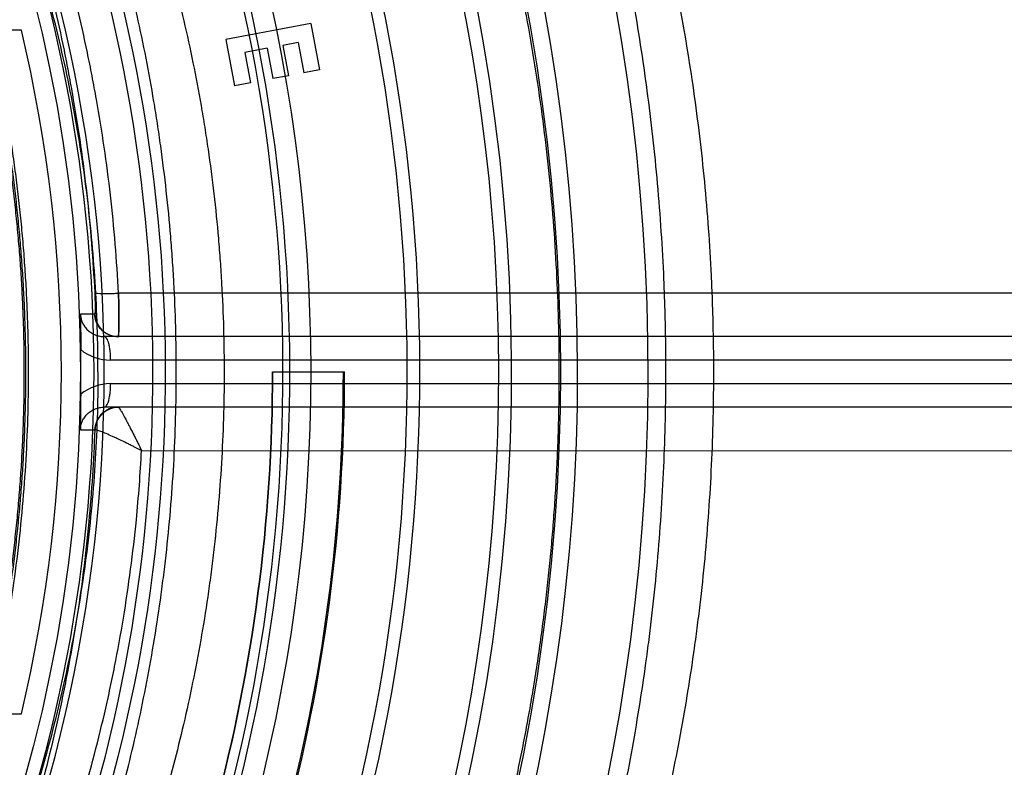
# Model space of a CAD drawing. Header units: millimetres. Extents: x 0 to 297, y 0 to 210.
# Tile 54 of 256: x 146.268 to 146.561, y 90.953 to 91.175. Entities that reach past the tile are written whole.
import ezdxf

# ---------------------------------------------------------------- set-up
doc = ezdxf.new("R2010")
doc.units = ezdxf.units.MM
doc.header["$LTSCALE"] = 16.335
doc.layers.get('0').update_dxf_attribs({"linetype": 'CONTINUOUS'})
doc.layers.add('01_GLOBAL', color=7, linetype='CONTINUOUS')
doc.layers.add('INTFCLR_144815', color=7, linetype='CONTINUOUS')

msp = doc.modelspace()

# ---------------------------------------------------------------- linework, layer by layer
at = {"color": 7, "linetype": 'Continuous'}
msp.add_circle((146.8548034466, 92.13446435), 2.66, dxfattribs=at)
at = {"color": 9, "linetype": 'Continuous'}
msp.add_arc((146.8548034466, 92.13446435), 2.6259090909, 182.9674534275, 267.0325465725, dxfattribs=at)
at = {"layer": '01_GLOBAL', "color": 7, "linetype": 'Continuous'}
msp.add_circle((146.8548034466, 92.13446435), 2.695, dxfattribs=at)
at = {"layer": 'INTFCLR_144815', "color": 6, "linetype": 'Continuous'}
for p, q in [((146.2687005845, 91.17205435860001), (146.2442720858, 91.17205435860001)), ((146.3549255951, 91.1740258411), (146.3296145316, 91.1692420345)), ((146.3549255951, 91.1740258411), (146.3575382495, 91.1602094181)), ((146.3296145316, 91.1692420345), (146.332227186, 91.1554256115)), ((146.3419090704, 91.16661379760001), (146.3352501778, 91.16535162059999)), ((146.3419090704, 91.16661379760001), (146.3436179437, 91.15758118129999)), ((146.3511130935, 91.1683538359), (146.3465370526, 91.16748641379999)), ((146.3465370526, 91.16748641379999), (146.348245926, 91.1584537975)), ((146.3511130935, 91.1683538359), (146.3528219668, 91.1593212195)), ((146.3352501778, 91.16535162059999), (146.3369590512, 91.1563190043)), ((146.3575382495, 91.1602094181), (146.3528219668, 91.1593212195)), ((146.348245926, 91.1584537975), (146.3436179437, 91.15758118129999)), ((146.3369590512, 91.1563190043), (146.332227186, 91.1554256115)), ((146.2862552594, 91.0874989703), (146.2863621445, 91.0769027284)), ((146.3435080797, 91.0702686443), (146.3649694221, 91.0702686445)), ((146.2442720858, 90.96848293), (146.2687005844, 90.96848293))]:
    msp.add_line(p, q, dxfattribs=at)
at = {"layer": 'INTFCLR_144815', "color": 9, "linetype": 'Continuous'}
for p, q in [((146.7636077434, 91.09373643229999), (146.2976333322, 91.09371052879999)), ((146.2905694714, 91.08750150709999), (146.2862552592, 91.0874989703)), ((146.6949434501, 91.08076864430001), (146.2934007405, 91.08076864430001)), ((146.6968251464, 91.0737686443), (146.2952824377, 91.0737686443)), ((146.2952824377, 91.0667686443), (146.6968251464, 91.0667686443)), ((146.6949434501, 91.05976864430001), (146.2934007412, 91.05976864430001)), ((146.2862552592, 91.0530383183), (146.2905583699, 91.05303578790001)), ((146.290595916, 91.05305296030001), (146.2905583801, 91.0530357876)), ((146.3044934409, 91.0468262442), (146.7636077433, 91.04680072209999))]:
    msp.add_line(p, q, dxfattribs=at)
at = {"layer": 'INTFCLR_144815', "color": 6, "linetype": 'Continuous'}
msp.add_circle((145.8396077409, 91.0702686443), 0.4466793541, dxfattribs=at)
for centre, radius, start, end in [((145.8396077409, 91.0702686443), 0.6157754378, 313.9937911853, 154.5150993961), ((145.8396077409, 91.0702686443), 0.5947754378, 312.9543589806, 154.5144414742), ((145.8396077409, 91.0702686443), 0.5751005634, 282.2440355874, 71.2863570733), ((145.8396077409, 91.0702686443), 0.4537777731, 308.490992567, 51.50900743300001), ((145.8396077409, 91.0702686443), 0.5477895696, 339.5878226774, 23.4121773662), ((145.8396077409, 91.0702686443), 0.4682794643, 339.6819480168, 23.3180519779), ((145.8396077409, 91.0702686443), 0.5039003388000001, 329.9999999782, 359.9999999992), ((145.8396077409, 91.0702686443), 0.504, 329.9999999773, 360), ((145.8396077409, 91.0702686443), 0.525, 330.0000000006, 360), ((145.8396077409, 91.0702686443), 0.5253616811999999, 330.0000000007, 360), ((147.2754920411, 91.0482622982), 0.9892489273, 179.1096267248, 179.7233790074)]:
    msp.add_arc(centre, radius, start, end, dxfattribs=at)
at = {"layer": 'INTFCLR_144815', "color": 9, "linetype": 'Continuous'}
for centre, radius, start, end in [((145.8396077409, 91.0702686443), 0.5712784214, 292.4997540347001, 54.0964566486), ((145.8396102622, 91.0702698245), 0.5153523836, 292.4997540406, 54.09645665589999), ((145.8396077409, 91.0702686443), 0.5897747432, 323.9261481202, 36.0738518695), ((145.8396077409, 91.0702686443), 0.450734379, 313.8592910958, 46.1407088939), ((145.8396077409, 91.0702686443), 0.5440250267, 339.7244769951, 23.2755230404), ((145.8396077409, 91.0702686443), 0.5069960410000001, 339.8359043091, 23.1640956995), ((145.8396077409, 91.0702686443), 0.509072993, 339.8324937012, 23.1675062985), ((145.8396077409, 91.0702686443), 0.4720440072, 339.8280604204, 23.1719395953), ((145.8396077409, 91.0702686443), 0.441, 346.6554352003, 13.34456481), ((146.2952737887, 91.08800920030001), 0.0142401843, 231.2593177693, 270.0347985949), ((146.2952755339, 91.0525239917), 0.0142445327, 89.97223100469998, 128.7381525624), ((146.2975511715, 91.05277111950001), 0.006997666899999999, 90.01775543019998, 177.8324649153)]:
    msp.add_arc(centre, radius, start, end, dxfattribs=at)
at = {"layer": 'INTFCLR_144815', "color": 7, "linetype": 'Continuous'}
msp.add_arc((146.2975622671, 91.0877661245), 0.0069976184, 182.1671203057, 269.9823006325, dxfattribs=at)
at = {"layer": 'INTFCLR_144815', "color": 6, "linetype": 'Continuous'}
msp.add_ellipse((145.8439202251, 91.0702686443), major_axis=(0.4424916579, 0), ratio=0.9999525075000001, start_param=-0.0149938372, end_param=0.0149938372, dxfattribs=at)
at = {"layer": 'INTFCLR_144815', "color": 9, "linetype": 'Continuous'}
for points, knots in [([(146.4607052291, 91.07026862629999), (146.4607052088, 91.07520592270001), (146.4606190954, 91.0825577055), (146.460334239, 91.0923234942), (146.4597509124, 91.1066745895), (146.4582859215, 91.1278804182), (146.4551190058, 91.1556304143), (146.4515380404, 91.1782209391), (146.4485675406, 91.1937246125), (146.4467560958, 91.2024313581), (146.4439905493, 91.21506132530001), (146.4395103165, 91.2333016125), (146.4328187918, 91.25658165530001), (146.4267845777, 91.2749917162), (146.4223799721, 91.2873221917), (146.4198693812, 91.2940792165), (146.4162447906, 91.3035943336), (146.4108548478, 91.3169586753), (146.4036290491, 91.3334845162), (146.3982713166, 91.3449364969), (146.3948558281, 91.3519762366), (146.392789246, 91.3561809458), (146.3895221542, 91.362712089), (146.3853490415, 91.3708107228), (146.381155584, 91.3787487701), (146.3787533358, 91.3832671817), (146.3777835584, 91.38514199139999)], [0, 0, 0, 0, 0.0450043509, 0.067009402, 0.08905324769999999, 0.175923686, 0.2606895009, 0.3435638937, 0.3843409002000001, 0.4045696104, 0.4246252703, 0.5021919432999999, 0.5757221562, 0.6453695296, 0.6787460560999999, 0.6950673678, 0.7110742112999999, 0.7715572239, 0.8263963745, 0.8754614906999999, 0.8867912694, 0.8977184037, 0.9181670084, 0.953356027, 0.9807598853, 1, 1, 1, 1]), ([(146.1822340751, 91.38068519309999), (146.1820565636, 91.38053461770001), (146.1821747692, 91.3796404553), (146.1827953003, 91.3783824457), (146.183968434, 91.37628152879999), (146.1865823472, 91.3722458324), (146.1894210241, 91.3681422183), (146.1922072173, 91.3641426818), (146.1945013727, 91.36085330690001), (146.1990485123, 91.3543139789), (146.206169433, 91.34385795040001), (146.2127220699, 91.3337289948), (146.2173407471, 91.3262874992), (146.2206397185, 91.3208726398), (146.2265984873, 91.31079814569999), (146.2351099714, 91.29542275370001), (146.2432717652, 91.2790940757), (146.2488351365, 91.266943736), (146.2520181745, 91.2596478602), (146.2568238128, 91.2482532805), (146.2636642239, 91.2304823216), (146.2717386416, 91.20569587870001), (146.2774987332, 91.1840208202), (146.2809660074, 91.1682766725), (146.2827946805, 91.1590003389), (146.2853720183, 91.1448106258), (146.2884679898, 91.1231381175), (146.2900373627, 91.10369823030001), (146.2905249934, 91.09387386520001)], [0, 0, 0, 0, 0.0022439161, 0.0070120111, 0.0145616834, 0.0248857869, 0.0536624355, 0.0624935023, 0.07189207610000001, 0.0923184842, 0.1392770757, 0.19383471, 0.2085944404, 0.2237059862, 0.2549574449, 0.3214227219, 0.3930725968, 0.4308712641, 0.4502345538, 0.469804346, 0.5500822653, 0.6337070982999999, 0.7209882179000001, 0.7661541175, 0.7890968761, 0.8121288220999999, 0.9051772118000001, 1, 1, 1, 1]), ([(146.2976333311, 91.09371052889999), (146.2971365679, 91.1034676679), (146.2955420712, 91.12277618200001), (146.2923972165, 91.1442966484), (146.2897750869, 91.1583844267), (146.2879192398, 91.1675969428), (146.2843922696, 91.18323318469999), (146.2785389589, 91.2047593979), (146.2703267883, 91.2293671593), (146.2633813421, 91.247006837), (146.258496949, 91.2583143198), (146.2552625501, 91.2655576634), (146.2496069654, 91.27762178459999), (146.2413103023, 91.2938309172), (146.2326607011, 91.30908567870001), (146.2266069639, 91.31908054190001), (146.223252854, 91.3244519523), (146.2185584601, 91.3318377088), (146.2118942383, 91.3418851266), (146.2046597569, 91.3522559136), (146.2000368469, 91.35873906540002), (146.1977037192, 91.3620002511), (146.1948700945, 91.3659647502), (146.1919833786, 91.3700318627), (146.1893208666, 91.37402831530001), (146.1881256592, 91.3761103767), (146.1874895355, 91.3773473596), (146.1873643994, 91.3782382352), (146.1875406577, 91.378385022)], [0, 0, 0, 0, 0.0945441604, 0.1873460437, 0.2103231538, 0.2332131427, 0.2782846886, 0.3654193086, 0.4489587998, 0.529211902, 0.5487834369, 0.5681546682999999, 0.6059759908, 0.6777110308, 0.7443035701, 0.7756315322, 0.7907861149, 0.80558492, 0.8603198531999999, 0.9074428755, 0.9279435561, 0.9373780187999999, 0.9462430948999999, 0.9751197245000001, 0.985468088, 0.9930239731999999, 0.9977802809, 1, 1, 1, 1]), ([(146.3901111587, 90.76216094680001), (146.391113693, 90.7639973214), (146.3935825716, 90.76844928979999), (146.3969386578, 90.7744997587), (146.3997104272, 90.7796188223), (146.4015425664, 90.7830204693), (146.4046512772, 90.78889392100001), (146.4096784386, 90.7986118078), (146.4166394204, 90.81284574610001), (146.4226449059, 90.8259896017), (146.4269264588, 90.8359310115), (146.4294573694, 90.8419988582), (146.4333886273, 90.85165433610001), (146.439212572, 90.86686688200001), (146.4465271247, 90.88824105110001), (146.4515805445, 90.90509808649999), (146.4547800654, 90.9168278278), (146.4568981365, 90.924951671), (146.4604703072, 90.93951488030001), (146.4649683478, 90.9609222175), (146.4682184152, 90.9805889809), (146.4700317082, 90.9940321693), (146.4711749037, 91.0031983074), (146.4728833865, 91.0193595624), (146.4745240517, 91.04261121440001), (146.4750633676, 91.0659875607), (146.4748569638, 91.0824206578), (146.4745698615, 91.0918559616), (146.4739726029, 91.10590382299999), (146.4724747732, 91.12666343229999), (146.4692328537, 91.1538255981), (146.4655720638, 91.175934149), (146.4625271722, 91.19110254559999), (146.4606783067, 91.1996237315), (146.4578466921, 91.2119872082), (146.4532698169, 91.2298455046), (146.4464163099, 91.25262421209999), (146.4402472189, 91.27063511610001), (146.4357427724, 91.2826953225), (146.4331755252, 91.28930593), (146.4294657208, 91.2986182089), (146.4239498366, 91.31169699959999), (146.4165590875, 91.3278627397), (146.4110766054, 91.33905923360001), (146.4075865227, 91.3459443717), (146.4054709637, 91.3500565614), (146.4021288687, 91.356446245), (146.3978516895, 91.36436272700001), (146.3935762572, 91.3721322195), (146.3910904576, 91.3765351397), (146.3901111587, 91.3783763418)], [0, 0, 0, 0, 0.0097071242, 0.0236189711, 0.0321010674, 0.0367157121, 0.0415449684, 0.0629333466, 0.0874759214, 0.1150523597, 0.1299704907, 0.1376946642, 0.1455554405, 0.1783391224, 0.2132541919, 0.2503476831, 0.259964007, 0.2696637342, 0.289298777, 0.3295304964, 0.3711217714, 0.3817476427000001, 0.3924663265, 0.413977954, 0.4571413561, 0.5005724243, 0.5224212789, 0.5333848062, 0.5443680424, 0.5876565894, 0.6299111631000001, 0.6712436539, 0.6915902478, 0.7016863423, 0.7116980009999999, 0.7504371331, 0.7871917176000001, 0.8220359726, 0.8387456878, 0.84691964, 0.8549381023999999, 0.8852533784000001, 0.9127639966, 0.93739805, 0.9430884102, 0.9485782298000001, 0.9588538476, 0.9765441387, 0.9903243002, 1, 1, 1, 1]), ([(146.2213747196, 91.3697617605), (146.2228639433, 91.3678099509), (146.224886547, 91.3651655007), (146.2274551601, 91.3617740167), (146.2297308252, 91.3587510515), (146.2341366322, 91.3528302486), (146.2408916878, 91.34346705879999), (146.2494858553, 91.3308906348), (146.2569239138, 91.3192547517), (146.2622409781, 91.31044289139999), (146.2653801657, 91.3050732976), (146.2702521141, 91.2965534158), (146.2775017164, 91.2831046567), (146.2867246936, 91.2641136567), (146.2932109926, 91.24905769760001), (146.2973738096, 91.23854941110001), (146.3001622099, 91.23125017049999), (146.3048954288, 91.2181283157), (146.3110525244, 91.1987669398), (146.3173574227, 91.174612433), (146.3211666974, 91.1558938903), (146.3233109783, 91.1430791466), (146.3246460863, 91.1343341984), (146.3260875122, 91.12330068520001), (146.3272124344, 91.1121904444), (146.3279204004, 91.1032494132), (146.3287845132, 91.08984742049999), (146.3293461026, 91.0697656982), (146.3285394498, 91.04304726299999), (146.3267779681, 91.02310869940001), (146.3251270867, 91.00988940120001), (146.323909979, 91.0011679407), (146.3215031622, 90.98625685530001), (146.3172609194, 90.96552318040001), (146.3109735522, 90.9415039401), (146.3048291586, 90.922214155), (146.3004306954, 90.91003494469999), (146.2983461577, 90.9045333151), (146.2969544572, 90.90092763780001), (146.2931561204, 90.89134884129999), (146.2866802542, 90.8763283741), (146.2774761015, 90.8573842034), (146.2694993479, 90.84258859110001), (146.263827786, 90.83277907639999), (146.2606417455, 90.8274440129), (146.2560993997, 90.81999267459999), (146.2494850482, 90.8096451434), (146.2408832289, 90.7970580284), (146.2341232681, 90.78768873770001), (146.2297158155, 90.7817661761), (146.2274419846, 90.77874583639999), (146.2248787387, 90.7753615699), (146.2228609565, 90.7727234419), (146.2213748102, 90.77077565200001)], [0, 0, 0, 0, 0.0113523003, 0.0153945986, 0.0196724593, 0.0288485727, 0.04952051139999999, 0.0730548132, 0.0992747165, 0.1133659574, 0.1206417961, 0.1280352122, 0.1587481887, 0.1912667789, 0.2256293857, 0.2345212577, 0.2435306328, 0.2617592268, 0.2990180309, 0.3374305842, 0.3771409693, 0.3872950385, 0.3975091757, 0.4180450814, 0.4387403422, 0.4491382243, 0.4595166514, 0.5008391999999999, 0.5419727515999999, 0.5830556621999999, 0.5933356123, 0.6035730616, 0.6237732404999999, 0.6631691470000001, 0.7013781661, 0.7385292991, 0.7567366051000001, 0.761249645, 0.7657337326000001, 0.7746080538, 0.8088969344, 0.8413373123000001, 0.8719692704, 0.886598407, 0.893729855, 0.9007025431, 0.926950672, 0.9505051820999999, 0.9711896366, 0.9803691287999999, 0.9846421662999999, 0.9886711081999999, 1, 1, 1, 1]), ([(146.3148448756, 91.07026869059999), (146.314844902, 91.0791566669), (146.3145399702, 91.0903263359), (146.3137125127, 91.1037491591), (146.3130254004, 91.11282534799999), (146.3119336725, 91.12410332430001), (146.3105345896, 91.13530514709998), (146.309238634, 91.14418387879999), (146.3071580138, 91.1571899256), (146.3034626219, 91.17618667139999), (146.2973440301, 91.2007104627), (146.2913669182, 91.2203757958), (146.2867706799, 91.2337075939), (146.2840637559, 91.2411216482), (146.2800252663, 91.2517884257), (146.273733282, 91.267072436), (146.2647815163, 91.28636455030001), (146.2577415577, 91.3000354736), (146.2530103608, 91.3086968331), (146.2499640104, 91.31415202), (146.2448057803, 91.323102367), (146.2375886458, 91.3349254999), (146.2292471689, 91.34771155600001), (146.2229711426, 91.35682666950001), (146.2195231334, 91.3616949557), (146.2186583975, 91.3629084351)], [0, 0, 0, 0, 0.08514645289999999, 0.1069705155, 0.1288336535, 0.1723417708, 0.2155033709, 0.2369658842, 0.2582983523, 0.3416830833, 0.4222645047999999, 0.5003369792, 0.5384972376, 0.5573483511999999, 0.5759473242, 0.6477620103, 0.7156277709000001, 0.779635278, 0.7950300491, 0.8101748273, 0.8394913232, 0.8939896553, 0.9428494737, 0.9857252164, 1, 1, 1, 1]), ([(146.2905249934, 91.09387386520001), (146.2905657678, 91.0937954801), (146.2909241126, 91.0937425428), (146.2915220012, 91.09364927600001), (146.2925742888, 91.0936130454), (146.2937884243, 91.0935970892), (146.2950975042, 91.0936147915), (146.2963633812, 91.0936519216), (146.2972136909, 91.0936892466), (146.2976333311, 91.09371052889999)], [0, 0, 0, 0, 0.0371190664, 0.1279737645, 0.2747178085, 0.4676556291, 0.6425202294, 0.8234791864, 1, 1, 1, 1]), ([(146.2862552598, 91.0874989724), (146.2863078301, 91.0861646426), (146.2869478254, 91.0843422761), (146.2884445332, 91.082664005), (146.2895292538, 91.0818324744), (146.2907444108, 91.0812244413), (146.2920493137, 91.0808521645), (146.2929506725, 91.0807686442), (146.2934007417, 91.08076864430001)], [0, 0, 0, 0, 0.3717577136, 0.4986032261, 0.6242970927, 0.7496856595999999, 0.8747034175, 1, 1, 1, 1]), ([(146.2952824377, 91.0737686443), (146.2952824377, 91.0746286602), (146.2952190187, 91.07591286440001), (146.2950010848, 91.0775612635), (146.2946982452, 91.07890236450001), (146.2943725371, 91.08004662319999), (146.2936838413, 91.0807686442), (146.2934007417, 91.08076864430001)], [0, 0, 0, 0, 0.3428563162, 0.5110793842, 0.663322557, 0.8871387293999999, 1, 1, 1, 1]), ([(146.2186581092, 90.77762845), (146.2195181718, 90.7788353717), (146.2229631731, 90.7836992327), (146.2292389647, 90.79281333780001), (146.2375878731, 90.805610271), (146.2440046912, 90.8161225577), (146.2484113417, 90.8236911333), (146.2515041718, 90.8291132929), (146.2570118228, 90.8390859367), (146.2647566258, 90.854123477), (146.2736901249, 90.87336803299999), (146.2799719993, 90.8886160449), (146.2836565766, 90.89833848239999), (146.2850072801, 90.90199998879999), (146.287031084, 90.907588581), (146.2913025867, 90.9199636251), (146.2972673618, 90.93955622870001), (146.3033689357, 90.9639426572), (146.307484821, 90.98498686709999), (146.3098201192, 91.000120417), (146.3110013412, 91.00897374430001), (146.3126039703, 91.0223964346), (146.314328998, 91.04282073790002), (146.3148448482, 91.061054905), (146.3148448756, 91.07026869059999)], [0, 0, 0, 0, 0.0141977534, 0.0570997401, 0.1060018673, 0.1605593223, 0.1750635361, 0.1899029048, 0.2203592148, 0.2841982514, 0.3519009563, 0.42356155, 0.4421237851, 0.4515054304, 0.4609492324, 0.4990648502, 0.5769114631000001, 0.6570654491, 0.7397891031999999, 0.7822307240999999, 0.8037455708, 0.8253529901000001, 0.9117316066, 1, 1, 1, 1]), ([(146.3777835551, 90.7553952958), (146.3787564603, 90.7572761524), (146.3811753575, 90.76182552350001), (146.3844462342, 90.7680182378), (146.3871609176, 90.7732484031), (146.3889457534, 90.7767299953), (146.3919939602, 90.78273219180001), (146.3969043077, 90.7926741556), (146.4037080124, 90.8072276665), (146.4095774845, 90.8206613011), (146.4137618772, 90.8308197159), (146.4162343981, 90.8370216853), (146.4200803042, 90.8468934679), (146.4257741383, 90.8624475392), (146.432923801, 90.8842919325), (146.4378617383, 90.90151244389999), (146.4409867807, 90.91349535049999), (146.4430631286, 90.92179599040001), (146.4465475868, 90.9366833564), (146.4509553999, 90.95855760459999), (146.4541206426, 90.9786482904), (146.4559024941, 90.9923793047), (146.45701212, 91.0017458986), (146.4586873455, 91.0182589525), (146.460280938, 91.04188858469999), (146.4607052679, 91.06083130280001), (146.4607052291, 91.07026862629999)], [0, 0, 0, 0, 0.0193022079, 0.046964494, 0.063837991, 0.0730150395, 0.0826270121, 0.1252001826, 0.1740817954, 0.2290529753, 0.2588100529, 0.2742223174, 0.2899113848, 0.3553804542, 0.4251698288, 0.4993797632, 0.5186285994, 0.5380488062, 0.5773715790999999, 0.6579886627, 0.7413831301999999, 0.7626961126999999, 0.7841977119, 0.8273566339, 0.9139769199, 1, 1, 1, 1]), ([(146.2934007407, 91.05976864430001), (146.2937892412, 91.05976864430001), (146.2946371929, 91.0610165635), (146.2949194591, 91.06251738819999), (146.2952291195, 91.06463075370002), (146.2952824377, 91.0659086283), (146.2952824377, 91.0667686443)], [0, 0, 0, 0, 0.1553478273, 0.4873791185, 0.6561095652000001, 1, 1, 1, 1]), ([(146.2862552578, 91.0530383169), (146.286290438, 91.0539301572), (146.2866175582, 91.05528764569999), (146.287536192, 91.0568499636), (146.2884482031, 91.0578780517), (146.2895322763, 91.05870645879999), (146.290749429, 91.059314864), (146.2920524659, 91.0596855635), (146.2929525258, 91.05976864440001), (146.2934007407, 91.05976864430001)], [0, 0, 0, 0, 0.2475795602, 0.3747397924, 0.5004405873, 0.6262656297, 0.7509412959, 0.8756698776, 1, 1, 1, 1]), ([(146.2905956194, 91.05305295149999), (146.290630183, 91.05390599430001), (146.2909300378, 91.0552220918), (146.2917963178, 91.0567840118), (146.2927017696, 91.057851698), (146.2938018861, 91.0587161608), (146.2953922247, 91.05952110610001), (146.2967160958, 91.05976864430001), (146.2975673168, 91.05976864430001)], [0, 0, 0, 0, 0.2403691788, 0.3691900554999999, 0.5005138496, 0.6317533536, 0.7603407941, 1, 1, 1, 1]), ([(146.2975673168, 91.05976864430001), (146.2977239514, 91.05976864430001), (146.2979959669, 91.05914094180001), (146.2984333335, 91.0585941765), (146.2988861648, 91.05776543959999), (146.2994703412, 91.056729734), (146.300085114, 91.05557770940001), (146.3007298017, 91.05435123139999), (146.3014246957, 91.05300884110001), (146.30212972, 91.0516218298), (146.3028439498, 91.0501941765), (146.3035793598, 91.0487088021), (146.3041284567, 91.0475825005), (146.3044933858, 91.04682636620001)], [0, 0, 0, 0, 0.0319650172, 0.1090649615, 0.1610888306, 0.2199812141, 0.3533238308, 0.4267610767, 0.5028930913, 0.6617562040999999, 0.7442950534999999, 0.8286615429, 1, 1, 1, 1]), ([(146.2905583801, 91.0530357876), (146.2902266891, 91.04387520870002), (146.2889817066, 91.02477107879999), (146.2859719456, 91.00087783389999), (146.2832094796, 90.98498618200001), (146.2818037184, 90.97773275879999), (146.2808361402, 90.9729381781), (146.278087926, 90.9600826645), (146.272924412, 90.9396843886), (146.2659889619, 90.9177225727), (146.2606323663, 90.9029457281), (146.2574807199, 90.89477431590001), (146.2527840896, 90.8830634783), (146.246998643, 90.8698745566), (146.2408277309, 90.8571099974), (146.2373125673, 90.8501534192), (146.2322180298, 90.8403495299), (146.2246186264, 90.8266378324), (146.214434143, 90.8098401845), (146.2061929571, 90.7972009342), (146.201041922, 90.78962241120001), (146.1988238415, 90.78640196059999), (146.1974343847, 90.7843940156), (146.1940400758, 90.7795198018), (146.1892021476, 90.77267333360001), (146.1847293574, 90.7663129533), (146.1824599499, 90.7628240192), (146.1814687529, 90.76123952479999), (146.1806206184, 90.75969553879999), (146.1800487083, 90.75848115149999), (146.1799928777, 90.75770548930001), (146.1801506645, 90.7575678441)], [0, 0, 0, 0, 0.0858001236, 0.1790833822, 0.2252548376, 0.2367557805, 0.2482389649, 0.2710367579, 0.3598009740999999, 0.445061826, 0.4864888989, 0.5069045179, 0.5270361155, 0.6045890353, 0.6416374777, 0.6597341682, 0.6775421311, 0.7450519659, 0.8064210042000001, 0.8613741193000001, 0.8862623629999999, 0.8921897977, 0.8979757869, 0.909117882, 0.9477859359, 0.9764348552, 0.98192108, 0.9867019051, 0.9940016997, 0.9980401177, 1, 1, 1, 1]), ([(146.3044933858, 91.04682636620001), (146.3037441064, 91.0472171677), (146.3026203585, 91.04779374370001), (146.301124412, 91.048543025), (146.2996701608, 91.04925970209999), (146.2982410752, 91.04994725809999), (146.2968408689, 91.05060216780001), (146.2955391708, 91.0512002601), (146.294058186, 91.0518490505), (146.2925064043, 91.0525206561), (146.2914143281, 91.0528626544), (146.2907853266, 91.0531150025), (146.2905956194, 91.05305295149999)], [0, 0, 0, 0, 0.1661193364, 0.2482706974, 0.3288865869, 0.4848197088, 0.5599769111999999, 0.6328063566, 0.7662010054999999, 0.8791692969, 0.960764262, 1, 1, 1, 1]), ([(146.1907030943, 90.76209702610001), (146.1905460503, 90.76222522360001), (146.190609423, 90.7629986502), (146.1912143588, 90.764173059), (146.1920932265, 90.76569055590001), (146.1931216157, 90.7672423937), (146.195475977, 90.7706708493), (146.2001030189, 90.7769189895), (146.2051020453, 90.7836500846), (146.2086099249, 90.78844557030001), (146.2100456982, 90.7904212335), (146.212337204, 90.7935895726), (146.2176564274, 90.801044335), (146.2261654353, 90.8134818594), (146.2366822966, 90.83002168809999), (146.2445343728, 90.8435360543), (146.2497982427, 90.8532012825), (146.253427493, 90.8600548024), (146.259796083, 90.8726262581), (146.2657722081, 90.88562876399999), (146.2706249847, 90.8971799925), (146.2738789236, 90.90523428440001), (146.2794075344, 90.9197951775), (146.2865683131, 90.94144443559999), (146.2919041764, 90.96157232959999), (146.2947436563, 90.9742580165), (146.2957429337, 90.97898732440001), (146.2971943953, 90.9861403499), (146.3000463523, 91.0018099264), (146.3028738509, 91.02324774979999), (146.3041332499, 91.03994014), (146.3044933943, 91.0468263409)], [0, 0, 0, 0, 0.0019511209, 0.0060578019, 0.0135221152, 0.0184240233, 0.0240553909, 0.0535050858, 0.0932797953, 0.1047395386, 0.110689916, 0.1167852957, 0.1423727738, 0.1988288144, 0.2618001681, 0.3309746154, 0.3492045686, 0.3677228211, 0.4056116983, 0.4848284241, 0.5053718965, 0.5261970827, 0.5684309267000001, 0.6552565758, 0.7455309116, 0.7687000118, 0.7803679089, 0.7920523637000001, 0.8389465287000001, 0.9336333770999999, 1, 1, 1, 1])]:
    msp.add_open_spline(points, degree=3, knots=knots, dxfattribs=at)
at = {"layer": 'INTFCLR_144815', "color": 6, "linetype": 'Continuous'}
for points, knots in [([(146.1515348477, 90.7587687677), (146.1512150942, 90.7587746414), (146.1512119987, 90.7600070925), (146.1517859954, 90.7606977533), (146.1523169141, 90.7616585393), (146.1528921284, 90.7625183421), (146.1535763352, 90.7635215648), (146.1543814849, 90.7646472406), (146.15530592, 90.76590779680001), (146.1563525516, 90.76730531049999), (146.1575225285, 90.7688454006), (146.1588179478, 90.7705337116), (146.1602417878, 90.77237807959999), (146.1617966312, 90.7743862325), (146.1634827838, 90.7765637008), (146.1652973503, 90.7789125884), (146.1672357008, 90.7814334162), (146.169295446, 90.7841302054), (146.1714790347, 90.7870140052), (146.1737896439, 90.7900978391), (146.1762240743, 90.7933873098), (146.1787743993, 90.79688231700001), (146.1814309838, 90.80058082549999), (146.1841860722, 90.80448380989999), (146.1870298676, 90.8085896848), (146.1899514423, 90.8128953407), (146.1929388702, 90.81739609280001), (146.195979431, 90.82208572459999), (146.1990598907, 90.82695665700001), (146.2021667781, 90.832000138), (146.2052866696, 90.837206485), (146.2084064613, 90.8425653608), (146.2115136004, 90.84806604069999), (146.2145962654, 90.85369765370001), (146.2176434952, 90.85944939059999), (146.2206452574, 90.86531064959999), (146.2235925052, 90.87127120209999), (146.2264771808, 90.8773212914), (146.2292921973, 90.88345171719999), (146.2320314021, 90.88965389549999), (146.2346894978, 90.8959198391), (146.2372619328, 90.9022420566), (146.2397453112, 90.90861474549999), (146.2421317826, 90.9150191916), (146.2444188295, 90.9214479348), (146.2466074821, 90.92790255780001), (146.2487002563, 90.9343910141), (146.2506975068, 90.9409155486), (146.2525965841, 90.9474680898), (146.2543963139, 90.95404485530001), (146.2560946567, 90.9606375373), (146.2576905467, 90.9672398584), (146.2591843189, 90.9738506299), (146.2605765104, 90.98046966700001), (146.2618676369, 90.9870969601), (146.2630580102, 90.99373176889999), (146.2641477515, 91.00037227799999), (146.2651369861, 91.0070162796), (146.2660260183, 91.0136624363), (146.2668152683, 91.02031037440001), (146.2675051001, 91.0269596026), (146.2680958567, 91.03360976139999), (146.2685878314, 91.0402603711), (146.2689813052, 91.04691137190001), (146.269276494, 91.05356251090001), (146.2694735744, 91.0602138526), (146.2695726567, 91.0668651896), (146.2695738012, 91.07351660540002), (146.2694770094, 91.08016791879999), (146.2692822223, 91.0868192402), (146.2689893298, 91.0934703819), (146.2685981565, 91.1001213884), (146.2681084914, 91.10677196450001), (146.2675200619, 91.1134219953), (146.2668325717, 91.12007108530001), (146.2660456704, 91.1267189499), (146.2651589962, 91.1333650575), (146.2641721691, 91.140008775), (146.2630848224, 91.1466492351), (146.2618965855, 91.1532855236), (146.2606070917, 91.1599166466), (146.2592161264, 91.1665408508), (146.2577236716, 91.1731557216), (146.25612979, 91.17975889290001), (146.2544344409, 91.1863486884), (146.2526374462, 91.19292404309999), (146.2507388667, 91.199483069), (146.2487392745, 91.2060224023), (146.2466397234, 91.21253772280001), (146.2444415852, 91.21902445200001), (146.2421464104, 91.2254781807), (146.2397562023, 91.2318939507), (146.2372735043, 91.23826617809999), (146.2347014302, 91.24458873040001), (146.2320437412, 91.2508548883), (146.2293049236, 91.2570573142), (146.2264902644, 91.2631880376), (146.2236059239, 91.2692384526), (146.220658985, 91.2751993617), (146.2176574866, 91.2810610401), (146.2146104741, 91.2868132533), (146.211527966, 91.2924454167), (146.2084209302, 91.29794670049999), (146.2053011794, 91.3033062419), (146.2021812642, 91.3085133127), (146.1990742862, 91.31355757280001), (146.1959936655, 91.31842933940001), (146.1929528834, 91.3231198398), (146.189965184, 91.32762147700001), (146.187043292, 91.3319280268), (146.1841991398, 91.3360347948), (146.1814436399, 91.339938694), (146.1787864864, 91.34363828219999), (146.1762360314, 91.34713370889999), (146.1737992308, 91.3504265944), (146.1714816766, 91.35351982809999), (146.1692876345, 91.3564173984), (146.1672201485, 91.3591241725), (146.1652811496, 91.36164570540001), (146.1634716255, 91.36398800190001), (146.1617917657, 91.3661573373), (146.1602410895, 91.3681601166), (146.1588186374, 91.3700026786), (146.1575230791, 91.3716911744), (146.1563528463, 91.37323156), (146.1553062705, 91.3746291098), (146.1543814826, 91.3758897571), (146.1535770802, 91.37701559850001), (146.1528902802, 91.3780187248), (146.1523225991, 91.3788790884), (146.1518630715, 91.37966964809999), (146.151402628, 91.3804116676), (146.1510534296, 91.3817596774), (146.1515348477, 91.3817685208)], [0, 0, 0, 0, 0.0014103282, 0.0032894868, 0.0045784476, 0.006109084, 0.0078878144, 0.009921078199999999, 0.0122159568, 0.0147800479, 0.0176210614, 0.0207450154, 0.0241645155, 0.0278962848, 0.0319450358, 0.0363094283, 0.0409856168, 0.0459681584, 0.0512740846, 0.0569372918, 0.0629614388, 0.06932079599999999, 0.0760170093, 0.0830428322, 0.09038864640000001, 0.09804223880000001, 0.1059886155, 0.1142106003, 0.1226891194, 0.1314036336, 0.1403327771, 0.1494548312, 0.1587482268, 0.1681920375, 0.1777662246, 0.1874518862, 0.1972313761, 0.2070885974, 0.2170088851, 0.2269790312, 0.2369874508, 0.247023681, 0.2570780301, 0.2671479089, 0.2771627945, 0.2871678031, 0.297203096, 0.3072268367, 0.3172573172, 0.3272873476, 0.3372951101, 0.3472786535, 0.3572404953, 0.3671820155, 0.3771057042, 0.38701475, 0.3969071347, 0.4067804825, 0.4166362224, 0.4264761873, 0.4363022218, 0.4461151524, 0.4559173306, 0.4657100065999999, 0.4754958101, 0.4852761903, 0.4950537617, 0.5048299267, 0.514607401, 0.5243876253, 0.5341732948, 0.5439658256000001, 0.5537677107, 0.5635801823, 0.5734055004, 0.5832449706, 0.5931003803, 0.6029729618, 0.6128636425, 0.6227732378, 0.6327028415, 0.6426530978, 0.6526214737, 0.6626060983, 0.6726078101, 0.6826271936, 0.6926651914, 0.7027189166, 0.7127821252, 0.7228511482, 0.7329216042, 0.7429877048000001, 0.7530428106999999, 0.7630790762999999, 0.7730874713, 0.7830577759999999, 0.7929782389, 0.8028356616, 0.8126154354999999, 0.8223014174, 0.8318761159, 0.8413205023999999, 0.8506146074, 0.8597374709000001, 0.8686675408, 0.8773831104, 0.8858627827, 0.8940860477, 0.9020337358, 0.9096886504, 0.9170358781, 0.9240630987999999, 0.9307608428, 0.9371226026, 0.9431446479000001, 0.9488258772, 0.9541674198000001, 0.9591725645, 0.9638462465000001, 0.9681947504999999, 0.9722253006, 0.9759458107, 0.979364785, 0.9824904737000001, 0.9853313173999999, 0.9878955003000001, 0.9901906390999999, 0.9922241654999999, 0.994002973, 0.9955336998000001, 0.9968227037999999, 0.9978766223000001, 1, 1, 1, 1]), ([(146.4289322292, 91.0702686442), (146.4289322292, 91.0752975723), (146.4288014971, 91.0853375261), (146.4282149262, 91.1003756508), (146.4272420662, 91.1153401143), (146.425885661, 91.1302419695), (146.4241499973, 91.1450696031), (146.4220358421, 91.15982136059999), (146.4195510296, 91.17447088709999), (146.4167021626, 91.1889947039), (146.4135957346, 91.2029382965), (146.4104259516, 91.2156935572), (146.4074137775, 91.2267983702), (146.404643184, 91.23631168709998), (146.402107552, 91.2445296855), (146.3997967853, 91.2516665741), (146.3976950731, 91.2578945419), (146.3957918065, 91.26334299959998), (146.3940715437, 91.268123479), (146.3925170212, 91.27233334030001), (146.3911161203, 91.2760402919), (146.3898580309, 91.2793052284), (146.3887286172, 91.28218771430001), (146.3877103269, 91.28474875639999), (146.3867891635, 91.287035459), (146.3859519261, 91.2890894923), (146.3851905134, 91.2909377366), (146.3844614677, 91.2926901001), (146.3837060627, 91.29448877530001), (146.3828605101, 91.2964827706), (146.3818991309, 91.2987251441), (146.380809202, 91.301235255), (146.3795923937, 91.30399891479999), (146.378322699, 91.3068391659), (146.3770177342, 91.3097139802), (146.3756701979, 91.3126413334), (146.3741855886, 91.3158169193), (146.3725258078, 91.3193064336), (146.370658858, 91.32315661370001), (146.3685645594, 91.32738872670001), (146.3662225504, 91.33201886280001), (146.3636216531, 91.33703399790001), (146.3607479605, 91.34243080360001), (146.3575985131, 91.3481810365), (146.3542131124, 91.3541731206), (146.3508015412, 91.3600203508), (146.3475946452, 91.36534249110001), (146.3447898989, 91.3698580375), (146.3424201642, 91.3735641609), (146.3409741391, 91.3757574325), (146.3403261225, 91.37672052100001)], [0, 0, 0, 0, 0.04665735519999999, 0.0931440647, 0.1396118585, 0.1857718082, 0.2319566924, 0.2781034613, 0.3240186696, 0.3697981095, 0.4154052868, 0.4565413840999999, 0.4917273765, 0.5221494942, 0.5484663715, 0.5715162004, 0.5917463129, 0.6094482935, 0.625060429, 0.6388822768, 0.6510838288, 0.6618264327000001, 0.6713445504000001, 0.6798063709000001, 0.6873964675, 0.6942167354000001, 0.7003855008, 0.7059421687, 0.7118256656, 0.7184851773, 0.7260365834, 0.7344612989, 0.7438740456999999, 0.7540523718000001, 0.7633255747, 0.7731651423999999, 0.7839509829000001, 0.7958485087, 0.8090155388, 0.8236497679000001, 0.8396573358, 0.8571550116, 0.8760631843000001, 0.8963825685, 0.9179808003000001, 0.9399137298, 0.9591882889, 0.9756278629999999, 0.9892303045, 1, 1, 1, 1]), ([(146.1616919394, 91.3712686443), (146.1613689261, 91.3712686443), (146.161354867, 91.3700255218), (146.1618990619, 91.3693139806), (146.1624036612, 91.3683331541), (146.1629511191, 91.3674540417), (146.1636029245, 91.3664290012), (146.1643702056, 91.3652789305), (146.1652510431, 91.3639918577), (146.1662478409, 91.3625660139), (146.1673615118, 91.3609958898), (146.1685933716, 91.35927662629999), (146.1699443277, 91.3574028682), (146.1714151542, 91.35536903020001), (146.1730061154, 91.3531695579), (146.1747171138, 91.35079874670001), (146.1765473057, 91.34825122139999), (146.1784952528, 91.3455217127), (146.1805585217, 91.34260561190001), (146.1827337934, 91.3394988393), (146.1850166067, 91.33619825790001), (146.187401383, 91.332701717), (146.1898813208, 91.3290083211), (146.1924484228, 91.32511854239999), (146.1950935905, 91.32103426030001), (146.1978067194, 91.31675882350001), (146.2005768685, 91.3122970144), (146.2033924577, 91.3076549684), (146.2062415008, 91.3028400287), (146.2091118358, 91.2978605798), (146.2119913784, 91.29272580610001), (146.2148683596, 91.2874454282), (146.2177314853, 91.2820295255), (146.2205700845, 91.27648833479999), (146.2233742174, 91.2708320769), (146.2261347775, 91.2650707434), (146.2288435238, 91.2592139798), (146.2314930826, 91.2532710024), (146.2340769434, 91.24725050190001), (146.2365894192, 91.2411606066), (146.2390255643, 91.2350089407), (146.2413812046, 91.22880240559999), (146.2436527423, 91.2225475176), (146.2458372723, 91.21624994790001), (146.2479322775, 91.2099152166), (146.2499358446, 91.2035479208), (146.2518463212, 91.19715263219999), (146.2536625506, 91.1907330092), (146.255383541, 91.184292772), (146.2570086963, 91.17783475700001), (146.2585375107, 91.17136193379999), (146.2599697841, 91.16487642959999), (146.261305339, 91.1583806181), (146.262544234, 91.1518760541), (146.2636865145, 91.1453645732), (146.2647323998, 91.1388472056), (146.265682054, 91.1323253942), (146.2665357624, 91.1257998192), (146.2672937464, 91.1192715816), (146.2679563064, 91.1127410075), (146.2685236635, 91.1062089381), (146.2689960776, 91.09967549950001), (146.2693737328, 91.09314134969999), (146.2696568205, 91.0866064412), (146.2698454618, 91.08007129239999), (146.2699397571, 91.07353577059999), (146.2699397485, 91.0670003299), (146.2698454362, 91.06046482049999), (146.2696567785, 91.053929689), (146.2693736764, 91.0473948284), (146.2689960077, 91.0408607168), (146.2685235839, 91.0343273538), (146.2679562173, 91.0277953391), (146.2672936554, 91.0212648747), (146.2665356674, 91.0147367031), (146.2656819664, 91.0082112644), (146.2647323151, 91.0016895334), (146.263686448, 90.9951723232), (146.2625441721, 90.9886608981), (146.2613053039, 90.982156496), (146.2599697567, 90.975660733), (146.2585375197, 90.9691753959), (146.257008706, 90.96270257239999), (146.2553835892, 90.9562447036), (146.2536625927, 90.949804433), (146.2518464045, 90.94338494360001), (146.2499359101, 90.9369895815), (146.2479323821, 90.9306223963), (146.2458373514, 90.92428757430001), (146.2436528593, 90.9179901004), (146.2413812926, 90.9117351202), (146.2390256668, 90.90552861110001), (146.2365895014, 90.899376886), (146.2340770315, 90.8932869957), (146.2314931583, 90.88726645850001), (146.2288435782, 90.88132342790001), (146.2261348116, 90.875466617), (146.2233742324, 90.86970524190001), (146.2205700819, 90.8640489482), (146.2177314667, 90.8585077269), (146.2148683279, 90.8530918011), (146.2119913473, 90.8478114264), (146.2091118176, 90.84267667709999), (146.2062415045, 90.8376972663), (146.2033924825, 90.8328823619), (146.200576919, 90.82824035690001), (146.1978068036, 90.82377859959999), (146.1950937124, 90.8195032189), (146.1924485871, 90.815418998), (146.1898815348, 90.8115292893), (146.1874016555, 90.8078359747), (146.1850169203, 90.8043394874), (146.1827341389, 90.8010389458), (146.1805588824, 90.7979321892), (146.1784956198, 90.79501609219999), (146.1765476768, 90.7922865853), (146.1747174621, 90.7897390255), (146.1730064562, 90.78736820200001), (146.1714154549, 90.7851686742), (146.1699446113, 90.78313481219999), (146.1685936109, 90.7812609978), (146.1673617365, 90.7795417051), (146.1662480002, 90.7779715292), (146.1652512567, 90.7765456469), (146.1643701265, 90.7752585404), (146.1636036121, 90.7741083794), (146.1629493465, 90.7730834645), (146.1624091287, 90.7722038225), (146.1619724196, 90.7713972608), (146.1615362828, 90.7706337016), (146.1612048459, 90.7692686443), (146.1616919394, 90.7692686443)], [0, 0, 0, 0, 0.0014863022, 0.0034583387, 0.00480742, 0.0064070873, 0.008263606, 0.0103831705, 0.0127725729, 0.0154385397, 0.018388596, 0.0216299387, 0.0251705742, 0.0290176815, 0.0331791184, 0.0376612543, 0.0424708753, 0.0476126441, 0.053091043, 0.05890788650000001, 0.0650637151, 0.071556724, 0.0783824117, 0.08553378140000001, 0.09300120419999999, 0.1007725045, 0.1088330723, 0.1171662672, 0.125753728, 0.1345758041, 0.1436120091, 0.1528416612, 0.1622443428, 0.1717998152, 0.1814887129, 0.1912927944, 0.2011949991, 0.2111795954, 0.2212322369, 0.2313400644, 0.2414915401, 0.251676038, 0.2618853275, 0.272110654, 0.2823462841, 0.2925853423, 0.3028240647, 0.3130572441, 0.3232827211, 0.3334966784, 0.3436983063, 0.353884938, 0.364056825, 0.3742120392, 0.3843517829, 0.3944749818, 0.4045834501, 0.4146764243, 0.4247563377, 0.4348229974, 0.4448791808, 0.4549248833, 0.4649631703, 0.4749943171, 0.4850215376, 0.4950452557, 0.505068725, 0.5150924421, 0.5251196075, 0.5351507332, 0.5451888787, 0.5552345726, 0.5652905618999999, 0.5753571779, 0.5854368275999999, 0.5955298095, 0.6056379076, 0.615761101, 0.6259004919, 0.6360558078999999, 0.6462271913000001, 0.6564139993, 0.6666151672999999, 0.6768294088, 0.6870543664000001, 0.6972879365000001, 0.7075261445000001, 0.7177656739, 0.7280008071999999, 0.7382265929, 0.7484354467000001, 0.7586203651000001, 0.7687717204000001, 0.7788795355, 0.7889322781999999, 0.7989169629, 0.8088192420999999, 0.8186233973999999, 0.8283123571, 0.8378678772, 0.8472706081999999, 0.8565002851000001, 0.8655364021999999, 0.8743584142, 0.8829458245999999, 0.8912789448, 0.8993394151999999, 0.9071106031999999, 0.9145779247, 0.9217291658, 0.9285546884, 0.9350475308, 0.9412033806, 0.9470201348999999, 0.9524985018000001, 0.9576403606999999, 0.9624499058, 0.9669322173, 0.9710936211, 0.9749409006, 0.978481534, 0.9817230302, 0.984673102, 0.9873392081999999, 0.9897286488, 0.9918483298, 0.9937048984, 0.9953046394, 0.9966537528, 0.9977587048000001, 1, 1, 1, 1]), ([(146.270839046, 91.0702686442), (146.270839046, 91.07261615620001), (146.2708026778, 91.0773117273), (146.2706389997, 91.08435450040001), (146.2703661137, 91.0913966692), (146.2699838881, 91.09843787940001), (146.2694921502, 91.1054776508), (146.2688906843, 91.1125154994), (146.2681792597, 91.1195506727), (146.2673576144, 91.12658245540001), (146.2664255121, 91.1336097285), (146.2653827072, 91.14063140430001), (146.2642290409, 91.1476458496), (146.2629643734, 91.1546514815), (146.2615887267, 91.161646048), (146.2601021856, 91.16862733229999), (146.2585050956, 91.1755923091), (146.2567979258, 91.1825379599), (146.2549815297, 91.1894603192), (146.2530569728, 91.1963553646), (146.2510258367, 91.2032180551), (146.2488900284, 91.2100432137), (146.2466520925, 91.21682466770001), (146.2443151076, 91.2235558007), (146.2418829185, 91.2302290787), (146.2393601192, 91.2368363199), (146.2367521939, 91.2433685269), (146.2340656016, 91.2498158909), (146.231307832, 91.2561678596), (146.2284874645, 91.2624131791), (146.2256141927, 91.2685399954), (146.2226988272, 91.2745359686), (146.2197532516, 91.2803884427), (146.2167903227, 91.2860846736), (146.2138237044, 91.29161211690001), (146.2108676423, 91.2969587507), (146.2079367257, 91.30211334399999), (146.2050455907, 91.3070657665), (146.2022085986, 91.31180727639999), (146.1994395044, 91.3163307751), (146.1967511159, 91.3206310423), (146.194155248, 91.3247044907), (146.1916626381, 91.3285490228), (146.1892828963, 91.3321638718), (146.1870237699, 91.3355504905), (146.1848909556, 91.3387125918), (146.1828881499, 91.3416558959), (146.1810177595, 91.3443870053), (146.1792812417, 91.3469128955), (146.1776794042, 91.3492405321), (146.1762125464, 91.35137665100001), (146.1748806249, 91.35332778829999), (146.1736832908, 91.3550995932), (146.17262015, 91.35669870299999), (146.1716900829, 91.35812678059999), (146.1708931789, 91.3593995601), (146.17022483, 91.36048863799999), (146.1695787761, 91.36171278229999), (146.1689756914, 91.3625587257), (146.1687748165, 91.36413347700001), (146.1691690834, 91.36414035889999)], [0, 0, 0, 0, 0.02225245, 0.0445093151, 0.0667750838, 0.0890537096, 0.1113496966, 0.1336661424, 0.1560071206, 0.1783746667, 0.2007723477, 0.2232005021, 0.2456615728, 0.2681539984, 0.2906786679, 0.3132316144, 0.3358115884, 0.3584115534, 0.3810274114, 0.4036483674, 0.4262663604, 0.4488666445, 0.4714362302, 0.493956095, 0.516405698, 0.5387611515, 0.5609948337, 0.5830754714, 0.6049679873, 0.6266337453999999, 0.648030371, 0.6691122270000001, 0.6898308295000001, 0.7101353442, 0.7299737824, 0.7492942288, 0.7680459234, 0.7861801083, 0.8036519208, 0.8204214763, 0.8364545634, 0.8517244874, 0.8662078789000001, 0.8798864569, 0.8927486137, 0.9047971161, 0.9160413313, 0.9264952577, 0.9361748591, 0.945097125, 0.9532791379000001, 0.9607380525, 0.9674902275, 0.9735510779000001, 0.9789355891, 0.9836595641, 0.9877384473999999, 0.9911880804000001, 0.9962621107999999, 1, 1, 1, 1]), ([(146.2915000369, 91.0702686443), (146.2915000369, 91.0747307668), (146.2913603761, 91.0836597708), (146.2907329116, 91.09704892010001), (146.2896849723, 91.1104339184), (146.288214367, 91.12381115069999), (146.2863175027, 91.1371756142), (146.2839919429, 91.1505193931), (146.2812336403, 91.16383047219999), (146.2780413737, 91.1770934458), (146.2744139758, 91.1902873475), (146.2703552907, 91.2033859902), (146.2658713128, 91.21635514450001), (146.2609768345, 91.22915374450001), (146.2556920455, 91.24172989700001), (146.2500508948, 91.2540250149), (146.2440962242, 91.26596767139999), (146.2378895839, 91.27747954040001), (146.2315062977, 91.2884748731), (146.2250357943, 91.2988658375), (146.2185803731, 91.308569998), (146.2122471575, 91.3175136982), (146.2061431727, 91.3256426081), (146.2003622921, 91.33292225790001), (146.1949878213, 91.33934700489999), (146.1900767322, 91.3449283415), (146.1856691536, 91.3496998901), (146.1817857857, 91.3537000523), (146.1784327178, 91.35698725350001), (146.1756088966, 91.3595785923), (146.1733015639, 91.36160173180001), (146.1712894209, 91.36304769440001), (146.1699601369, 91.3641541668), (146.1691690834, 91.36414035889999)], [0, 0, 0, 0, 0.0408499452, 0.0817377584, 0.1226908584, 0.1637418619, 0.2049215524, 0.2462459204, 0.2877224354, 0.329349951, 0.3711123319, 0.4129705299, 0.4548685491, 0.4967167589, 0.5383929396, 0.579731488, 0.6205367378, 0.6605415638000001, 0.6994421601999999, 0.7369113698, 0.7725873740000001, 0.8061275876, 0.8372253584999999, 0.8656390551, 0.8912193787, 0.9139002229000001, 0.9336943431, 0.9506758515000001, 0.9649483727, 0.9766362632, 0.9858655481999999, 0.9927569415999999, 1, 1, 1, 1]), ([(146.1691690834, 90.7763969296), (146.1687851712, 90.7764036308), (146.1689546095, 90.7779189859), (146.1697315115, 90.7790599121), (146.1708843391, 90.7812089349), (146.1725602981, 90.7837422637), (146.1747341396, 90.7870099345), (146.1774252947, 90.7909276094), (146.1806308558, 90.7955824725), (146.1842332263, 90.8008456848), (146.1879731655, 90.8063911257), (146.1915725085, 90.81184155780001), (146.1948750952, 90.81694711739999), (146.1978706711, 90.8216835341), (146.200574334, 90.826050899), (146.2030116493, 90.8300665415), (146.2051949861, 90.833734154), (146.2071471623, 90.8370715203), (146.2088885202, 90.8400980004), (146.2104549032, 90.84286235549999), (146.2119718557, 90.8455760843), (146.2135082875, 90.84836552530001), (146.215040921, 90.85119346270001), (146.216458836, 90.8538498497), (146.2177089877, 90.85622567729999), (146.2188113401, 90.8583465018), (146.2197838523, 90.8602379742), (146.2206875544, 90.8620133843), (146.221596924, 90.86381876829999), (146.2225851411, 90.86580179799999), (146.2236776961, 90.86802093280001), (146.2248886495, 90.8705142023), (146.2262310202, 90.8733218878), (146.2277173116, 90.8764866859), (146.2293581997, 90.88005189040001), (146.231170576, 90.88408194), (146.2331660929, 90.8886406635), (146.2353605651, 90.893809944), (146.2377752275, 90.89970198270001), (146.2404300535, 90.9064559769), (146.24333995, 90.91423982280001), (146.2465092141, 90.923233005), (146.2499429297, 90.93370532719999), (146.25355238, 90.94574839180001), (146.2570962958, 90.95895711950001), (146.2603400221, 90.9727381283), (146.2631548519, 90.98660551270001), (146.265532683, 91.00051874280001), (146.2674745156, 91.0144574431), (146.268982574, 91.02842891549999), (146.2700557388, 91.0423940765), (146.2706967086, 91.05634558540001), (146.270839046, 91.0656329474), (146.270839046, 91.0702686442)], [0, 0, 0, 0, 0.0036397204, 0.0085369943, 0.0157954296, 0.0255088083, 0.0378134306, 0.0528137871, 0.0706279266, 0.09136563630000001, 0.1132788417, 0.1340284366, 0.1532798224, 0.1709168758, 0.1871507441, 0.2019689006, 0.2154440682, 0.2276101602, 0.2386187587, 0.2485421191, 0.257728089, 0.268088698, 0.2787291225, 0.288218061, 0.2966314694, 0.3041773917, 0.3108751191, 0.3167920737, 0.3230614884, 0.3300369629, 0.337794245, 0.3465081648, 0.3563110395, 0.3672939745, 0.3796510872, 0.3935134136, 0.4091801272, 0.426821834, 0.4467452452, 0.4695381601, 0.4956096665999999, 0.5255127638, 0.5599184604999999, 0.6000687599, 0.6446728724, 0.6895337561, 0.7342496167, 0.7787833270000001, 0.8233104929, 0.8676315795, 0.9119694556, 0.9560574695, 1, 1, 1, 1]), ([(146.2915000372, 91.0702686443), (146.2915000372, 91.0656668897), (146.2913516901, 91.0564528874), (146.2906831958, 91.04263355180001), (146.2895662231, 91.0288129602), (146.2879983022, 91.01500121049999), (146.2859760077, 91.0012047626), (146.2834956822, 90.98743285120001), (146.2805540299, 90.97369860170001), (146.2771490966, 90.9600203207), (146.2732813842, 90.946422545), (146.2689552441, 90.93293679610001), (146.2641806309, 90.9196029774), (146.2589753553, 90.9064705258), (146.2533674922, 90.89359942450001), (146.2473981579, 90.8810606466), (146.2411238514, 90.868935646), (146.2346184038, 90.85731473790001), (146.2279729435, 90.84629298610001), (146.2212937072, 90.8359645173), (146.2146967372, 90.8264146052), (146.2082996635, 90.8177115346), (146.2022127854, 90.80990025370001), (146.1965301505, 90.80299859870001), (146.1913244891, 90.7969993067), (146.1866450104, 90.7918719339), (146.1825199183, 90.7875770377), (146.1789594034, 90.7840514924), (146.1759636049, 90.78127647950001), (146.1735201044, 90.77911083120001), (146.1713967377, 90.777571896), (146.1700017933, 90.7763824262), (146.1691691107, 90.7763969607)], [0, 0, 0, 0, 0.0421285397, 0.08434683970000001, 0.1266414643, 0.1690446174, 0.2115817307, 0.2542734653, 0.2971305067, 0.3401457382, 0.3832945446, 0.4265305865, 0.4697791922, 0.5129300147, 0.5558322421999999, 0.5982870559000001, 0.6400420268, 0.6807938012, 0.7201892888, 0.7578469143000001, 0.7933806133, 0.8264335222, 0.8567170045, 0.8840287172, 0.9082689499, 0.9294277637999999, 0.9475672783, 0.9627965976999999, 0.9752495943, 0.9850650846, 0.9923757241, 1, 1, 1, 1]), ([(146.3403261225, 90.7638167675), (146.3406298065, 90.7642681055), (146.3412738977, 90.7652349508), (146.3422900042, 90.76678569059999), (146.343416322, 90.7685314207), (146.3446519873, 90.7704754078), (146.3459958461, 90.7726210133), (146.3474464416, 90.77497167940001), (146.3490018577, 90.7775306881), (146.3506597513, 90.7803012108), (146.3524171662, 90.78328598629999), (146.3542706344, 90.78648746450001), (146.3562159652, 90.78990740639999), (146.3582483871, 90.79354707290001), (146.3603623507, 90.79740680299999), (146.3625516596, 90.8014861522), (146.3648093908, 90.805783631), (146.3671280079, 90.81029678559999), (146.3694993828, 90.8150220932), (146.371914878, 90.8199549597), (146.3743654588, 90.8250897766), (146.3768417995, 90.8304199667), (146.3793344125, 90.8359380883), (146.381833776, 90.8416359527), (146.3843304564, 90.8475047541), (146.3868152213, 90.8535352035), (146.3892791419, 90.85971766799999), (146.3917136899, 90.8660423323), (146.3941108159, 90.8724993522), (146.3964629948, 90.8790789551), (146.3987632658, 90.8857715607), (146.4010052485, 90.892567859), (146.4031831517, 90.899458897), (146.4052917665, 90.9064361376), (146.4073264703, 90.9134915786), (146.4092831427, 90.92061759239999), (146.4111581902, 90.9278071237), (146.4129484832, 90.93505360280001), (146.4146513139, 90.9423509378), (146.4162643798, 90.9496935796), (146.4177856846, 90.9570762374), (146.4192136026, 90.9644943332), (146.4205467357, 90.971943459), (146.4217839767, 90.9794198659), (146.4229243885, 90.986919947), (146.4239672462, 90.99444063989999), (146.4249119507, 91.00197900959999), (146.4257580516, 91.0095325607), (146.4265051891, 91.0170989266), (146.4271531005, 91.0246760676), (146.4277015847, 91.03226206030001), (146.4281504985, 91.0398551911), (146.42849974, 91.0474538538), (146.4287492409, 91.0550565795), (146.4288989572, 91.0626619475), (146.4289322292, 91.0677331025), (146.4289322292, 91.0702686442)], [0, 0, 0, 0, 0.0050470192, 0.0107781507, 0.0172005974, 0.0243216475, 0.032148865, 0.0406889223, 0.0499485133, 0.0599319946, 0.0706434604, 0.082083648, 0.0942526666, 0.107146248, 0.1207590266, 0.13508079, 0.150098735, 0.1657965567, 0.1821543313, 0.19914883, 0.216753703, 0.2349399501, 0.253676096, 0.2729289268, 0.2926640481, 0.3128461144, 0.333439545, 0.3544090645, 0.3757200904, 0.3973392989, 0.4192345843, 0.4413756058, 0.4637338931, 0.4862828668, 0.5089980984, 0.5318579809, 0.5548410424, 0.5779296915, 0.6011081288, 0.6243604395, 0.6476750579, 0.6710393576, 0.6944447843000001, 0.7178818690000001, 0.7413446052, 0.7648260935, 0.7883222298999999, 0.8118283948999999, 0.8353419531, 0.8588601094, 0.8823813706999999, 0.9059042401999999, 0.9294279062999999, 0.9529519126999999, 0.9764759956, 1, 1, 1, 1])]:
    msp.add_open_spline(points, degree=3, knots=knots, dxfattribs=at)
at = {"layer": 'INTFCLR_144815', "color": 7, "linetype": 'Continuous'}
for points, knots in [([(146.2905249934, 91.09387386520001), (146.2905549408, 91.0932702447), (146.2906055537, 91.0921159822), (146.2906481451, 91.09050612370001), (146.2906775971, 91.0889841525), (146.2906311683, 91.0880148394), (146.2905694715, 91.08750150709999)], [0, 0, 0, 0, 0.2842946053, 0.5434322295, 0.7576451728, 1, 1, 1, 1]), ([(146.2905249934, 91.09387386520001), (146.290545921, 91.09345204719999), (146.2905832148, 91.0926201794), (146.2906242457, 91.09146350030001), (146.2906638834, 91.08986688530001), (146.2906522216, 91.0893038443), (146.2906484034, 91.08723177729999), (146.2905476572, 91.08747108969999)], [0, 0, 0, 0, 0.1976007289, 0.3858738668, 0.5571202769, 0.8785144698, 1, 1, 1, 1]), ([(146.2975268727, 91.08070669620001), (146.2976267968, 91.08037374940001), (146.297728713, 91.0831750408), (146.2977331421, 91.0840203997), (146.2977419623, 91.0866094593), (146.2977273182, 91.0883409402), (146.2977076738, 91.089911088), (146.2976805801, 91.0915821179), (146.2976540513, 91.0928537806), (146.2976333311, 91.09371052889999)], [0, 0, 0, 0, 0.0801212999, 0.2927937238, 0.4428307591, 0.614180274, 0.7070770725, 0.8024733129, 1, 1, 1, 1]), ([(146.2976333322, 91.09371052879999), (146.2976462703, 91.09317556), (146.2976697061, 91.0921145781), (146.2976981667, 91.09054871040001), (146.2977195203, 91.0890424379), (146.2977332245, 91.0876184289), (146.2977393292, 91.08629267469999), (146.2977394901, 91.08507946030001), (146.2977270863, 91.08373303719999), (146.2977180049, 91.0823074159), (146.2976310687, 91.0812494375), (146.2975601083, 91.08076864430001)], [0, 0, 0, 0, 0.1239737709, 0.2458594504, 0.3628273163, 0.4729699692, 0.5757757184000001, 0.6699744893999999, 0.7540230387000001, 0.8877632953, 1, 1, 1, 1]), ([(146.2975268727, 91.08070669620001), (146.2971093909, 91.08070615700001), (146.296248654, 91.08078270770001), (146.294973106, 91.0811418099), (146.2937443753, 91.08176414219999), (146.2926419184, 91.0826357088), (146.2917356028, 91.08371144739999), (146.291072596, 91.084922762), (146.2906695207, 91.0861904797), (146.2905622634, 91.0870517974), (146.2905476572, 91.08747108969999)], [0, 0, 0, 0, 0.1167070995, 0.2400441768, 0.3682875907, 0.499203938, 0.6302520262, 0.7588601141, 0.8827157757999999, 1, 1, 1, 1])]:
    msp.add_open_spline(points, degree=3, knots=knots, dxfattribs=at)

doc.saveas('drawing.dxf')
